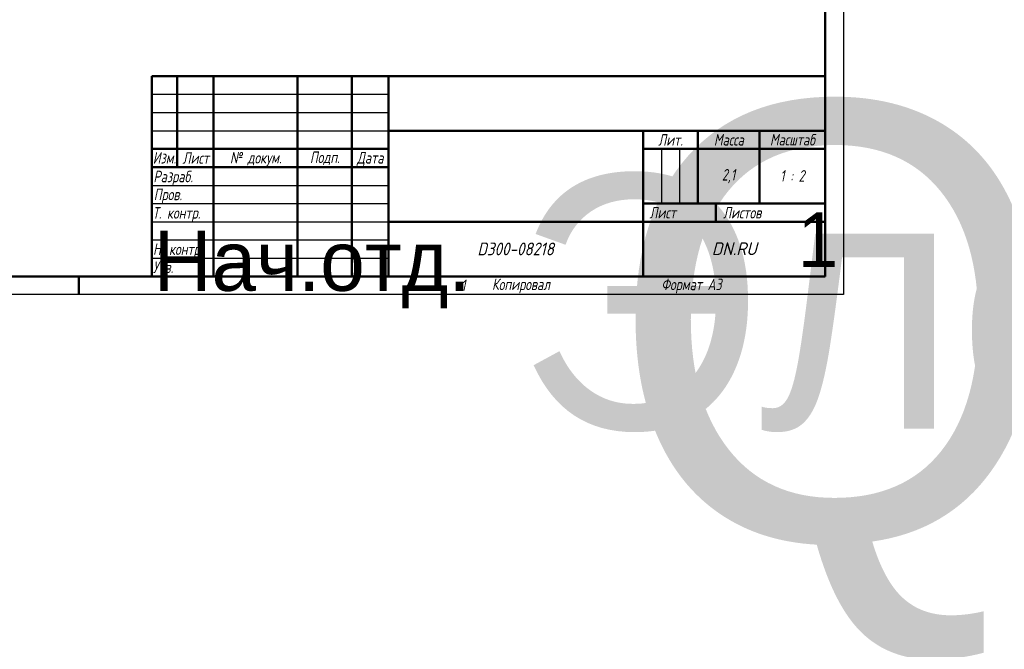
# Model space of a CAD drawing. Header units: millimetres. Extents: x -2878 to 5817, y -195 to 746.
# Tile 9 of 14: x 387 to 928, y -195 to 151. Entities that reach past the tile are written whole.
import ezdxf
from ezdxf.enums import TextEntityAlignment as Align

# ---------------------------------------------------------------- set-up
doc = ezdxf.new("R2018")
doc.units = ezdxf.units.MM
doc.header["$LTSCALE"] = 2
doc.layers.add('Заголовок (ГОСТ)', color=7, linetype='Continuous', lineweight=50)
doc.layers.add('Кромка (ГОСТ)', color=7, linetype='Continuous', lineweight=50)
doc.styles.add('Альтернативный текст (ГОСТ)', font='arial.ttf', dxfattribs={"width": 0.8})

# ---------------------------------------------------------------- blocks, each defined once
blk = doc.blocks.new('Рамки ГОСТ - Рамка')
at = {"layer": 'Кромка (ГОСТ)', "lineweight": 25}
for p, q in [((420, 297), (420, 0)), ((420, 0), (0, 0))]:
    blk.add_line(p, q, dxfattribs=at)
at = {"layer": 'Кромка (ГОСТ)'}
for p, q in [((415, 5), (415, 292)), ((20, 5), (415, 5)), ((210, 5), (210, 0))]:
    blk.add_line(p, q, dxfattribs=at)
at = {"layer": 'Кромка (ГОСТ)', "char_height": 3.17, "attachment_point": 1, "style": 'Альтернативный текст (ГОСТ)'}
for s, insert, width in [('\\fGOST Common|b0|i1;{\\H3.1700;1}', (315, 4.14), 6.6287), ('\\fGOST Common|b0|i1;{\\H3.1700;Формат А3}', (370, 4.39), 25.2103)]:
    blk.add_mtext(s, dxfattribs=dict(at, insert=insert, width=width))
blk = doc.blocks.new('Основные надписи ГОСТ - Форма 1')
at = {"layer": 'Заголовок (ГОСТ)'}
for p, q in [((0, 55), (185, 55)), ((0, 0), (0, 55)), ((0, 0), (0, 55)), ((7, 55), (7, 30)), ((17, 55), (17, 0)), ((40, 55), (40, 0)), ((55, 55), (55, 0)), ((65, 55), (65, 0)), ((185, 0), (185, 55)), ((65, 40), (185, 40)), ((135, 40), (135, 0)), ((150, 40), (150, 20)), ((167, 40), (167, 20)), ((0, 35), (65, 35)), ((135, 35), (185, 35)), ((0, 30), (65, 30)), ((135, 20), (185, 20)), ((155, 20), (155, 15)), ((65, 15), (185, 15)), ((185, 0), (0, 0))]:
    blk.add_line(p, q, dxfattribs=at)
at = {"layer": 'Заголовок (ГОСТ)', "linetype": 'Continuous', "lineweight": 25}
for p, q in [((0, 50), (65, 50)), ((0, 45), (65, 45)), ((0, 40), (65, 40)), ((140, 35), (140, 20)), ((145, 35), (145, 20)), ((0, 25), (65, 25)), ((0, 20), (65, 20)), ((0, 15), (65, 15)), ((0, 10), (65, 10)), ((0, 5), (65, 5))]:
    blk.add_line(p, q, dxfattribs=at)
at = {"layer": 'Заголовок (ГОСТ)', "style": 'Альтернативный текст (ГОСТ)'}
for s, insert, char_height, width, attachment_point in [('\\fGOST Common|b0|i1;{\\H3.1700;Лит.}', (142.52, 37.49), 3.17, 14.9766, 5), ('\\fGOST Common|b0|i1;{\\H3.1700;Масса}', (158.55, 37.51), 3.17, 16.9878, 5), ('\\fGOST Common|b0|i1;{\\H3.1700;Масштаб}', (176.02, 37.53), 3.17, 17.8316, 5), ('\\fGOST Common|b0|i1;{\\H3.1700;Изм.}', (3.5, 32.56), 3.17, 6.9635, 5), ('\\fGOST Common|b0|i1;{\\H3.1700;Лист}', (12.1, 32.5), 3.17, 10.0029, 5), ('\\A0;\\fGOST Common|b0|i1;{\\H3.1700;№ докум.}', (28.58, 32.16), 3.17, 22.9069, 5), ('\\fGOST Common|b0|i1;{\\H3.1700;Подп.}', (47.56, 32.45), 3.17, 14.879, 5), ('\\fGOST Common|b0|i1;{\\H3.1700;Дата}', (60.02, 32.24), 3.17, 9.9614, 5), ('\\fGOST Common|b0|i1;{\\H3.1700;Разраб.}', (0.47, 27), 3.17, 16.9971, 4), ('\\fGOST Common|b0|i1;{\\H3.1700;2,1}', (158.47, 27.53), 3.17, 17.0435, 5), ('\\fGOST Common|b0|i1;{\\H3.1700;1 : 2}', (176, 27.6), 3.17, 17.9476, 5), ('\\fGOST Common|b0|i1;{\\H3.1700;Пров.}', (0.56, 22.08), 3.17, 17.0192, 4), ('\\A0;\\fGOST Common|b0|i1;{\\H3.1700;Т. контр.}', (0.23, 17.01), 3.17, 16.9554, 4), ('\\fGOST Common|b0|i1;{\\H3.1700;Лист}', (140.37, 17.5), 3.17, 10.5071, 5), ('\\fGOST Common|b0|i1;{\\H3.1700;Листов}', (162.21, 17.5), 3.17, 14.3668, 5), ('\\A1;', (150.6, 17.54), 3.17, 8.8313, 5), ('\\fGOST Common|b0|i1;{\\H3.1700;Н. контр.}', (0.36, 7.05), 3.17, 16.9999, 4), ('\\fGOST Common|b0|i1;\\W0.90;{\\H3.5000;D300-08218}', (99.98, 7.54), 3.5, 67.2576, 5), ('\\fGOST Common|b0|i1;\\W1.00;{\\H3.5000;DN.RU}', (160.02, 7.6), 3.5, 49.9832, 5), ('\\fGOST Common|b0|i1;{\\H3.1700;Утв.}', (0.34, 2.52), 3.17, 17.0083, 4), ('\\fGOST Common|b0|i1;{\\H3.1700;Копировал}', (93.48, -0.59), 3.17, 19.7871, 1)]:
    blk.add_mtext(s, dxfattribs=dict(at, insert=insert, char_height=char_height, width=width, attachment_point=attachment_point))
at = {"layer": 'Заголовок (ГОСТ)', "lineweight": 30, "flags": 104}
for tag, height, p in [('Изм1', 2.89, (3.51, 52.52)), ('Лист1', 2.89, (12.03, 52.52)), ('Докум1', 2.89, (28.54, 52.48)), ('Изм2', 2.89, (3.5, 47.52)), ('Лист2', 2.89, (12.01, 47.5)), ('Докум2', 2.89, (28.53, 47.5)), ('ОБОЗНАЧЕНИЕ', 5, (125.33, 47.56)), ('Изм3', 2.89, (3.5, 42.5)), ('Лист3', 2.89, (12.01, 42.51)), ('Докум3', 2.89, (28.51, 42.48)), ('Изм4', 2.89, (3.51, 37.5)), ('Лист4', 2.89, (12, 37.53)), ('Докум4', 2.89, (28.51, 37.52)), ('НАИМЕНОВАНИЕ', 5, (100.14, 27.85)), ('Литера', 3.5, (137.52, 27.25)), ('Литера2', 3.5, (142.51, 27.22)), ('Литера3', 3.5, (147.52, 27.21)), ('Тип_документа', 3.17, (100.08, 17.56)), ('Листов', 3.17, (177.46, 17.58))]:
    blk.add_attdef(tag, text='', height=height, dxfattribs=at).set_placement(p, align=Align.MIDDLE_CENTER)
for tag, height, p in [('Подп1', 2.89, (40.01, 52.51)), ('Дата1', 2, (55.01, 52.51)), ('Подп2', 2.89, (40.01, 47.5)), ('Дата2', 2, (55.01, 47.49)), ('Подп3', 2.89, (40.01, 42.51)), ('Дата3', 2, (55.02, 42.52)), ('Подп4', 2.89, (40.01, 37.51)), ('Дата4', 2, (55.02, 37.51)), ('ПРОВЕРИЛ', 3.17, (17.41, 22.53)), ('Проверил_Подп.', 2.89, (40.05, 22.52)), ('ДАТА_ПРОВЕРКИ', 2, (55.02, 22.51)), ('ТЕХНОЛОГ', 3.17, (17.33, 17.54)), ('Технолог_Подп.', 2.89, (40.05, 17.51)), ('Технолог_Дата', 2, (55.01, 17.5)), ('НАЧ._ОТДЕЛА', 3.17, (17.46, 12.45)), ('Руководитель_Подп.', 2.89, (40.01, 12.5)), ('Должность_руководителя', 3.17, (0.52, 12.51)), ('Руководитель_Дата', 2, (55.01, 12.51)), ('НОРМОКОНТРОЛЬ', 3.17, (17.37, 7.48)), ('Нормоконтроль_Подп.', 2.89, (40.05, 7.52)), ('ДАТА_НОРМОКОНТРОЛЯ', 2, (55.02, 7.51)), ('УТВЕРДИЛ', 3.17, (17.4, 2.51)), ('Утвердил_Подп.', 2.89, (40.05, 2.51)), ('ДАТА_УТВЕРЖДЕНИЯ', 2, (55.01, 2.5))]:
    blk.add_attdef(tag, text='', height=height, dxfattribs=at).set_placement(p, align=Align.MIDDLE_LEFT)
for tag, p in [('Материал_Наим.', (133.71, 9.75)), ('Материал_ГОСТ', (134.04, 4.06))]:
    blk.add_attdef(tag, text='', height=3.5, dxfattribs=at).set_placement(p, align=Align.MIDDLE_RIGHT)

msp = doc.modelspace()

# ---------------------------------------------------------------- block references
at = {"xscale": 2, "yscale": 2, "zscale": 2}
msp.add_blockref('Рамки ГОСТ - Рамка', (0, 0), dxfattribs=at)
ref = msp.add_blockref('Основные надписи ГОСТ - Форма 1', (460, 10), dxfattribs=dict(xscale=2, yscale=2, zscale=2))
lines = msp.add_mtext('Нач.отд.', dxfattribs={"layer": 'Заголовок (ГОСТ)', "insert": (461.043, 35.028), "char_height": 32.9519, "attachment_point": 1})
ref.add_attrib('Должность_руководителя', '', (461.043, 35.028), dxfattribs={"flags": 104}).embed_mtext(lines)
lines = msp.add_mtext('QT-N-003EM-O1-220VAC-У1 HARK', dxfattribs={"layer": 'Заголовок (ГОСТ)', "insert": (710.651, 105.118), "char_height": 239.68592, "attachment_point": 1})
ref.add_attrib('ОБОЗНАЧЕНИЕ', '', (710.651, 105.118), dxfattribs={"flags": 104}).embed_mtext(lines)
lines = msp.add_mtext('Электропривод четвертьоборотный DN.ru', dxfattribs={"layer": 'Заголовок (ГОСТ)', "insert": (660.286, 65.694), "char_height": 139.21856, "attachment_point": 1})
ref.add_attrib('НАИМЕНОВАНИЕ', '', (660.286, 65.694), dxfattribs={"flags": 104}).embed_mtext(lines)
lines = msp.add_mtext('1', dxfattribs={"layer": 'Заголовок (ГОСТ)', "insert": (814.918, 45.158), "char_height": 29.931, "attachment_point": 1})
ref.add_attrib('Листов', '', (814.918, 45.158), dxfattribs={"flags": 104}).embed_mtext(lines)

doc.saveas('drawing.dxf')
